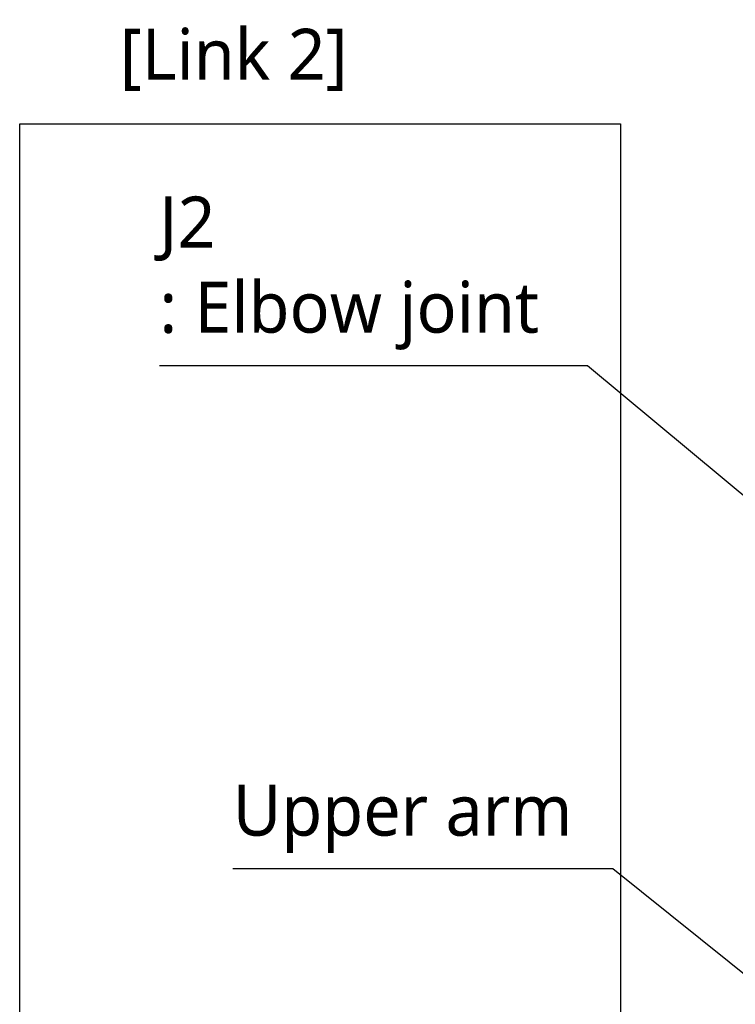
# Model space of a CAD drawing. Header units: millimetres. Extents: x 0 to 4378, y 0 to 2376.
# Tile 139 of 256: x 1231 to 1455, y 1145 to 1453. Entities that reach past the tile are written whole.
import ezdxf

# ---------------------------------------------------------------- set-up
doc = ezdxf.new("R2010")
doc.units = ezdxf.units.MM
doc.header["$LTSCALE"] = 0.2
doc.layers.add('05_Section Line', color=3, linetype='Continuous')
doc.styles.add('Rainbow-5.0 Style', font='malgunsl.ttf')
doc.dimstyles.new('Rainbow-5.0 Style', dxfattribs={"dimtxt": 4, "dimasz": 2.5, "dimexe": 1, "dimexo": 1, "dimgap": 1, "dimtad": 1, "dimdsep": 46, "dimtxsty": 'Rainbow-5.0 Style', "dimcen": 0, "dimclrd": 251, "dimclre": 251, "dimclrt": 7, "dimazin": 3, "dimtp": 0.1, "dimtm": 0.1, "dimtfac": 0.61, "dimtmove": 0, "dimatfit": 3, "dimfxl": 1, "dimlwd": -1, "dimlwe": -1, "dimarcsym": 1})

msp = doc.modelspace()

# ---------------------------------------------------------------- linework, layer by layer
at = {"layer": '05_Section Line'}
msp.add_lwpolyline([(1230.715, 1420.831), (1418.978, 1420.831), (1418.978, 872.632), (1230.715, 872.632)], close=True, dxfattribs=at)

# ---------------------------------------------------------------- texts
at = {"color": 7, "char_height": 16, "attachment_point": 7, "style": 'Rainbow-5.0 Style'}
for s, insert in [('[Link 2]', (1262.103, 1431.074)), ('J2\\P: Elbow joint', (1274.493, 1350.009)), ('Upper arm', (1297.495, 1192.435))]:
    msp.add_mtext(s, dxfattribs=dict(at, insert=insert))

# ---------------------------------------------------------------- leaders
at = {"annotation_type": 0, "has_hookline": 1, "hookline_direction": 1}
for points, text_width in [([(1540.945, 1234.987), (1408.638, 1345.009), (1396.138, 1345.009)], 116.644), ([(1540.939, 1087.605), (1416.597, 1187.435), (1404.097, 1187.435)], 101.602)]:
    msp.add_leader(points, dimstyle='Rainbow-5.0 Style', override={"dimscale": 5, "dimgap": 1, "dimtad": 1}, dxfattribs=dict(at, text_width=text_width))

doc.saveas('drawing.dxf')
